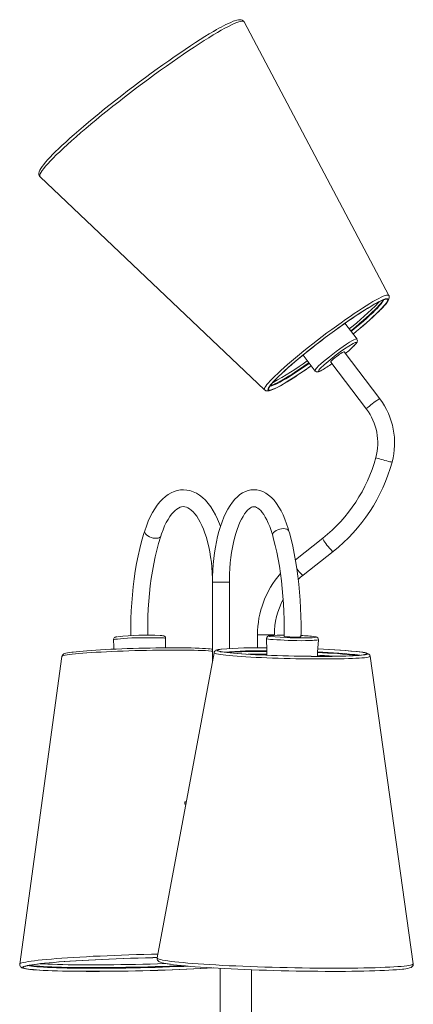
# Model space of a CAD drawing. Header units: millimetres. Extents: x -266 to 1200, y -2253 to 381.
# Tile 3 of 4: x 646 to 961, y -1080 to -293. Entities that reach past the tile are written whole.
import ezdxf

# ---------------------------------------------------------------- set-up
doc = ezdxf.new("R2010")
doc.units = ezdxf.units.MM

msp = doc.modelspace()

# ---------------------------------------------------------------- linework, layer by layer
at = {"color": 7, "linetype": 'Continuous', "lineweight": 15}
for p, q in [((941.4, -513.13), (825.7, -294.34)), ((662.38, -418.22), (841.89, -588.61)), ((915.93, -548.13), (906.23, -535.36)), ((934.23, -595.84), (905.63, -558.13)), ((872.78, -560.74), (882.47, -573.51)), ((894.87, -566.29), (923.47, -603.99)), ((849.11, -582.34), (848.68, -582.56)), ((888.49, -707.17), (866.6, -724.46)), ((872.81, -736.76), (896.86, -717.76)), ((800.31, -742.5), (800.31, -805.5)), ((813.81, -795.45), (813.81, -742.5)), ((762.74, -794.9), (762.83, -787.07)), ((836.31, -784.5), (836.31, -794.88)), ((849.81, -784.91), (849.81, -784.5)), ((679.8, -801.82), (646.05, -1047.86)), ((801.56, -798.81), (756, -1042.93)), ((807.46, -798.02), (807.27, -797.99)), ((960.95, -1047.54), (926.43, -801.62)), ((778.06, -918), (778.06, -920)), ((778.06, -918), (779.32, -918)), ((778.06, -920), (778.94, -920)), ((806.56, -1051.3), (806.56, -2248)), ((831.56, -2182.48), (831.56, -1052.43))]:
    msp.add_line(p, q, dxfattribs=at)
at = {"color": 8, "linetype": 'Continuous', "lineweight": 15}
for p, q in [((800.31, -742.5), (813.81, -742.5)), ((836.31, -784.5), (849.81, -784.5)), ((878.89, -786.84), (880.1, -786.78)), ((806.47, -797.95), (806.69, -797.99)), ((806.88, -797.95), (807.09, -797.99))]:
    msp.add_line(p, q, dxfattribs=at)
at = {"color": 8, "linetype": 'Continuous', "lineweight": 15, "flags": 128}
for points in [[(819.64, -294.86), (817.67, -295.67), (815.46, -296.68), (812.99, -297.9), (810.29, -299.32), (807.36, -300.94), (804.21, -302.75), (800.85, -304.74), (797.3, -306.91), (793.56, -309.24), (789.65, -311.74), (785.59, -314.4), (781.38, -317.19), (777.04, -320.12), (772.59, -323.18), (768.03, -326.35), (763.4, -329.62), (758.7, -332.98), (753.95, -336.43), (749.16, -339.94), (744.35, -343.51), (739.55, -347.12), (734.76, -350.76), (730, -354.42), (725.29, -358.08), (720.64, -361.74), (716.07, -365.38), (711.6, -368.99), (707.24, -372.56), (703.01, -376.07), (698.92, -379.5), (694.98, -382.86), (691.22, -386.13), (687.63, -389.29), (684.24, -392.34), (681.05, -395.27), (678.08, -398.06), (675.34, -400.7), (672.84, -403.19), (670.58, -405.52), (668.57, -407.68), (666.82, -409.66), (665.34, -411.46), (664.13, -413.07), (663.19, -414.48), (662.54, -415.69), (662.16, -416.69), (662.07, -417.49), (662.25, -418.07), (662.39, -418.23)], [(825.7, -294.34), (825.44, -294.03), (824.83, -293.77), (823.94, -293.72), (822.78, -293.89), (821.34, -294.27), (819.64, -294.86)], [(941.4, -513.13), (941.08, -512.85), (940.47, -512.75), (939.57, -512.86), (938.4, -513.2), (936.96, -513.75), (935.26, -514.51), (933.31, -515.48), (931.12, -516.65), (928.7, -518.02), (926.07, -519.58), (923.25, -521.31), (920.24, -523.22), (917.07, -525.28), (913.75, -527.49), (910.31, -529.83), (906.76, -532.29), (903.12, -534.86), (899.41, -537.52), (895.66, -540.25), (891.89, -543.05), (888.12, -545.88), (884.36, -548.75), (880.65, -551.63), (877, -554.51), (873.44, -557.36), (869.97, -560.17), (866.63, -562.94), (863.44, -565.63), (860.4, -568.24), (857.55, -570.74), (854.89, -573.14), (852.44, -575.4), (850.21, -577.53), (848.22, -579.5), (846.48, -581.3), (845, -582.93), (843.78, -584.38), (842.84, -585.64), (842.18, -586.69), (841.8, -587.54), (841.7, -588.18), (841.89, -588.61), (841.89, -588.61)], [(910.96, -541.48), (911.85, -540.74), (915, -538.12), (918, -535.58), (920.83, -533.13), (923.48, -530.78), (925.93, -528.55), (928.16, -526.45), (930.17, -524.5), (931.93, -522.71), (933.45, -521.09), (934.7, -519.64), (935.68, -518.38), (936.39, -517.32), (936.68, -516.78)], [(911.25, -541.87), (912.15, -541.13), (915.29, -538.52), (918.29, -535.97), (921.13, -533.52), (923.78, -531.17), (926.22, -528.94), (928.46, -526.84), (930.47, -524.89), (932.23, -523.1), (933.74, -521.48), (934.99, -520.03), (935.98, -518.77), (936.69, -517.71), (937.11, -516.85), (937.21, -516.55)], [(933.74, -525.47), (934.28, -524.93), (936.01, -523.15), (937.49, -521.53), (938.71, -520.1), (939.65, -518.85), (940.32, -517.81), (940.72, -516.96), (940.83, -516.32), (940.66, -515.9), (940.2, -515.68), (939.47, -515.69), (938.47, -515.9), (937.19, -516.33)], [(933.86, -525.25), (933.98, -525.13), (935.7, -523.36), (937.17, -521.75), (938.37, -520.33), (939.31, -519.1), (939.98, -518.06), (940.37, -517.22), (940.48, -516.58), (940.31, -516.16), (939.86, -515.95), (939.13, -515.95), (938.14, -516.17), (936.87, -516.6)], [(882.36, -573.27), (882.29, -573.26), (882.31, -572.96), (882.63, -572.34), (883.28, -571.46), (883.74, -570.93), (885.14, -569.46), (887, -567.71), (889.05, -565.93), (891.42, -563.98), (893.85, -562.05), (896.49, -560.03), (899.31, -557.9), (902.18, -555.76), (904.94, -553.77), (907.59, -551.94), (909.86, -550.47), (911.89, -549.28), (913.44, -548.48), (914.66, -547.99), (915.45, -547.83), (915.75, -547.96)], [(913.41, -553.48), (914.46, -552.36), (915.19, -551.43), (915.42, -550.78), (915.11, -550.65), (914.41, -550.82), (913.34, -551.29), (912.88, -551.54)], [(846.65, -585.05), (847.41, -584.88), (848.65, -584.46), (850.15, -583.83), (851.91, -582.99), (853.91, -581.95), (856.13, -580.71), (858.58, -579.28), (861.22, -577.68), (864.05, -575.9), (867.04, -573.97), (870.18, -571.88), (873.45, -569.67), (876.83, -567.33), (877.41, -566.93)], [(846.36, -585.5), (846.73, -585.48), (847.7, -585.27), (848.95, -584.85), (850.45, -584.22), (852.21, -583.38), (854.2, -582.34), (856.43, -581.1), (858.87, -579.68), (861.52, -578.07), (864.34, -576.29), (867.34, -574.36), (870.48, -572.28), (873.75, -570.06), (877.13, -567.72), (877.7, -567.32)], [(848.34, -582.75), (848.01, -583.11), (846.8, -584.55), (845.85, -585.79), (845.18, -586.84), (844.79, -587.69), (844.67, -588.32), (844.85, -588.75), (845.3, -588.96), (846.03, -588.96), (847.03, -588.74), (848.31, -588.31), (849.84, -587.67), (851.63, -586.82), (853.66, -585.77), (855.91, -584.52), (858.39, -583.08), (861.06, -581.46), (862.66, -580.47)], [(848.18, -583.07), (847.13, -584.31), (846.19, -585.55), (845.52, -586.59), (845.13, -587.43), (845.02, -588.06), (845.19, -588.49), (845.64, -588.7), (846.37, -588.69), (847.37, -588.48), (848.63, -588.05), (850.15, -587.41), (851.93, -586.57), (853.94, -585.53), (856.18, -584.29), (858.25, -583.09)], [(923.47, -603.99), (923.46, -603.92), (923.65, -603.59), (924.12, -603.07), (924.84, -602.37), (925.78, -601.54), (926.89, -600.63), (928.1, -599.68), (929.35, -598.74), (930.57, -597.86), (931.7, -597.09), (932.68, -596.48), (933.46, -596.05), (933.98, -595.83), (934.23, -595.83), (934.23, -595.84)], [(930.95, -642.78), (930.96, -642.81), (931.24, -642.95), (931.85, -643.18), (932.77, -643.48), (933.94, -643.84), (935.3, -644.24), (936.77, -644.66), (938.28, -645.07), (939.75, -645.45), (941.09, -645.79), (942.24, -646.06), (943.13, -646.24), (943.72, -646.34), (943.97, -646.34), (943.97, -646.33)], [(857.12, -699.51), (855.63, -699.62), (854.11, -699.93), (852.63, -700.43), (851.27, -701.09), (850.12, -701.88), (849.23, -702.75), (848.64, -703.66), (848.4, -704.55), (848.46, -705.25)], [(861.46, -701.61), (861.23, -701.09), (860.61, -700.43), (859.68, -699.93), (858.5, -699.62), (857.12, -699.51)], [(758.94, -705.48), (758.59, -706.12), (757.88, -706.71), (756.88, -707.11), (755.65, -707.32), (754.25, -707.32), (752.75, -707.11), (751.25, -706.71), (749.8, -706.12), (748.51, -705.39), (747.43, -704.55), (746.63, -703.66), (746.14, -702.75), (745.99, -701.88), (746.08, -701.38)], [(888.49, -707.17), (888.44, -707.29), (888.53, -707.71), (888.85, -708.39), (889.37, -709.29), (890.07, -710.36), (890.91, -711.54), (891.85, -712.77), (892.83, -713.99), (893.8, -715.13), (894.71, -716.12), (895.52, -716.91), (896.16, -717.47), (896.62, -717.75), (896.86, -717.76)], [(867.79, -731.77), (867.8, -731.78), (868.78, -732.99), (869.75, -734.13), (870.66, -735.12), (871.46, -735.91), (872.11, -736.47), (872.57, -736.75), (872.81, -736.76)], [(761.14, -786.94), (760.12, -786.88), (758.49, -786.82), (756.48, -786.8), (755.34, -786.8), (752.38, -786.8), (749.01, -786.82), (745.74, -786.84), (742.28, -786.87), (739, -786.92), (735.7, -787.01), (732.42, -787.15), (729.34, -787.36), (726.67, -787.6), (724.4, -787.85), (722.75, -788.07), (721.61, -788.27), (721.08, -788.43), (721.08, -788.5)], [(762.8, -787.4), (762.82, -787.38), (762.51, -787.17), (761.14, -786.94)], [(881.72, -788.87), (880.36, -788.95), (878.33, -789.04), (875.98, -789.12), (874.68, -789.15), (871.39, -789.19), (867.81, -789.17), (864.43, -789.09), (860.95, -788.97), (857.75, -788.81), (854.63, -788.64), (851.64, -788.47), (848.95, -788.31), (846.75, -788.16), (845.03, -787.98), (843.96, -787.8), (843.44, -787.59), (843.46, -787.51)], [(846.56, -785.13), (846.07, -785.19), (845.54, -785.34), (845.48, -785.5), (845.95, -785.68), (846.27, -785.74)], [(880.1, -786.78), (882.03, -786.62), (882.83, -786.49), (883.17, -786.34), (883.03, -786.17), (882.39, -785.99)], [(885.09, -788.47), (885.12, -788.5), (884.76, -788.63), (883.86, -788.73), (881.72, -788.87)], [(679.8, -801.82), (679.94, -801.62), (680.44, -801.37), (681.29, -801.11), (682.49, -800.84), (684.03, -800.57), (685.91, -800.3), (688.11, -800.03), (690.61, -799.76), (693.42, -799.5), (696.5, -799.24), (699.85, -798.98), (703.44, -798.73), (707.25, -798.49), (711.26, -798.26), (715.45, -798.04), (719.79, -797.83), (724.26, -797.64), (728.84, -797.46), (733.49, -797.3), (738.19, -797.16), (742.91, -797.03), (747.63, -796.92), (752.32, -796.83), (756.95, -796.76), (761.5, -796.71), (765.93, -796.68), (770.23, -796.67), (774.37, -796.68), (778.33, -796.71), (782.08, -796.76), (785.6, -796.83), (788.87, -796.93), (791.88, -797.04), (794.6, -797.16), (797.02, -797.31), (799.13, -797.47), (800.31, -797.59)], [(801.56, -798.81), (801.58, -798.94), (801.9, -799.2), (802.58, -799.46), (803.61, -799.73), (804.98, -799.99), (806.69, -800.27), (808.73, -800.54), (811.09, -800.8), (813.75, -801.07), (816.7, -801.33), (819.92, -801.59), (823.39, -801.83), (827.09, -802.07), (831.01, -802.3), (835.11, -802.51), (839.38, -802.72), (843.79, -802.9), (848.32, -803.08), (852.93, -803.23), (857.61, -803.37), (862.33, -803.5), (867.05, -803.6), (871.76, -803.68), (876.42, -803.75), (881.02, -803.79), (885.51, -803.82), (889.88, -803.82), (894.11, -803.8), (898.16, -803.77), (902.01, -803.71), (905.65, -803.63), (909.05, -803.53), (912.19, -803.42), (915.05, -803.29), (917.62, -803.13), (919.89, -802.97), (921.83, -802.78), (923.45, -802.59), (924.72, -802.37), (925.64, -802.15), (926.22, -801.92), (926.43, -801.67), (926.43, -801.62)], [(807.28, -795.99), (806.88, -796.04), (805.61, -796.25), (804.68, -796.47), (804.1, -796.69), (803.87, -796.93), (803.99, -797.18), (804.47, -797.43), (805.3, -797.69), (806.47, -797.95)], [(807.38, -796.05), (807.3, -796.06), (806.03, -796.26), (805.11, -796.48), (804.53, -796.71), (804.31, -796.94), (804.43, -797.18), (804.9, -797.44), (805.72, -797.69), (806.88, -797.95)], [(921.47, -800.47), (922.04, -800.37), (922.96, -800.16), (923.54, -799.93), (923.77, -799.7), (923.64, -799.45), (923.17, -799.2), (922.35, -798.95), (921.19, -798.69), (919.86, -798.45)], [(921.81, -800.5), (922.46, -800.39), (923.39, -800.17), (923.97, -799.94), (924.2, -799.71), (924.08, -799.46), (923.6, -799.21), (922.78, -798.95), (921.61, -798.69), (920.5, -798.49)], [(646.05, -1047.86), (646.05, -1047.83), (646.32, -1047.51), (646.93, -1047.19), (647.89, -1046.86), (649.21, -1046.53), (650.86, -1046.19), (652.85, -1045.85), (655.17, -1045.5), (657.81, -1045.16)], [(657.81, -1045.16), (660.77, -1044.81), (664.03, -1044.47), (667.57, -1044.13), (671.4, -1043.79), (675.49, -1043.46), (679.84, -1043.14), (684.42, -1042.82), (689.22, -1042.51), (694.23, -1042.21), (699.43, -1041.93), (704.79, -1041.65), (710.3, -1041.39), (715.95, -1041.13), (721.71, -1040.9), (727.56, -1040.68), (733.48, -1040.47), (739.45, -1040.28), (745.46, -1040.11), (751.48, -1039.96), (756.58, -1039.84)], [(756, -1042.92), (756, -1042.99), (756.18, -1043.31), (756.72, -1043.64), (757.61, -1043.97), (758.85, -1044.31), (760.43, -1044.65)], [(760.43, -1044.65), (762.34, -1044.99), (764.59, -1045.34), (767.17, -1045.68), (770.05, -1046.02), (773.25, -1046.36), (776.73, -1046.7), (780.5, -1047.03), (784.54, -1047.36), (788.83, -1047.68), (793.36, -1047.99), (798.12, -1048.29), (803.08, -1048.58), (808.24, -1048.86), (813.57, -1049.13), (819.05, -1049.38), (824.67, -1049.62), (830.4, -1049.84), (836.24, -1050.05), (842.15, -1050.24), (848.11, -1050.42), (854.11, -1050.58), (860.13, -1050.72), (866.14, -1050.84), (872.12, -1050.94), (878.06, -1051.02), (883.93, -1051.08), (889.71, -1051.12), (895.39, -1051.15), (900.93, -1051.15), (906.33, -1051.13), (911.57, -1051.09), (916.62, -1051.03), (921.47, -1050.95), (926.11, -1050.86), (930.51, -1050.74), (934.66, -1050.6), (938.55, -1050.45), (942.17, -1050.28), (945.5, -1050.09), (948.52, -1049.88), (951.24, -1049.66), (953.63, -1049.42), (955.7, -1049.17), (957.44, -1048.91), (958.83, -1048.63), (959.87, -1048.34), (960.57, -1048.04), (960.91, -1047.73), (960.95, -1047.54)], [(654.55, -1052.13), (654.31, -1052.1), (652.47, -1051.86), (650.96, -1051.6), (649.79, -1051.33), (648.97, -1051.05), (648.5, -1050.76), (648.39, -1050.46), (648.62, -1050.15), (649.2, -1049.83), (650.14, -1049.51), (651.42, -1049.18), (651.57, -1049.14)], [(654.67, -1052.06), (652.99, -1051.84), (651.49, -1051.58), (650.33, -1051.31), (649.51, -1051.03), (649.05, -1050.74), (648.93, -1050.45), (649.16, -1050.14), (649.74, -1049.82), (650.67, -1049.5), (651.95, -1049.17), (652.41, -1049.07)], [(780.72, -1049.54), (777.42, -1049.68), (771.76, -1049.9), (766.01, -1050.11), (760.19, -1050.31), (754.33, -1050.48), (748.46, -1050.64), (742.58, -1050.78), (736.72, -1050.91), (730.91, -1051.01), (725.16, -1051.09), (719.49, -1051.16), (713.94, -1051.2), (708.5, -1051.22), (703.22, -1051.23), (698.1, -1051.21), (693.16, -1051.17), (688.43, -1051.11), (683.91, -1051.04), (679.63, -1050.94), (675.6, -1050.82), (671.84, -1050.69), (668.36, -1050.53), (665.17, -1050.36), (662.29, -1050.17), (659.71, -1049.97), (657.47, -1049.75), (655.55, -1049.51), (653.98, -1049.26), (652.75, -1049)], [(776.45, -1049.14), (771.74, -1049.33), (765.99, -1049.54), (760.18, -1049.73), (754.32, -1049.91), (748.44, -1050.07), (742.56, -1050.21), (736.71, -1050.33), (730.89, -1050.44), (725.14, -1050.52), (719.48, -1050.58), (713.92, -1050.63), (708.49, -1050.65), (703.2, -1050.65), (698.08, -1050.64), (693.15, -1050.6), (688.41, -1050.54), (683.9, -1050.46), (679.62, -1050.37), (675.59, -1050.25), (671.83, -1050.11), (668.35, -1049.96), (665.16, -1049.79), (662.27, -1049.6), (659.7, -1049.39), (657.45, -1049.17), (655.54, -1048.94), (654.18, -1048.72)]]:
    msp.add_lwpolyline(points, dxfattribs=at)
at = {"color": 7, "linetype": 'Continuous', "lineweight": 15, "flags": 128}
for points in [[(825.68, -294.36), (825.6, -294.17), (824.93, -293.39), (824.14, -292.88), (823.29, -292.6), (822.36, -292.5), (821.2, -292.57), (819.64, -292.88), (817.98, -293.39), (816.92, -293.78)], [(801.46, -301.7), (801.09, -301.92), (797.76, -303.89), (794.24, -306.05), (790.54, -308.37), (786.67, -310.85), (782.64, -313.48), (778.47, -316.26), (774.17, -319.17), (769.76, -322.2), (765.26, -325.34), (760.67, -328.58), (756.02, -331.91), (751.33, -335.32), (746.6, -338.8), (741.85, -342.33), (737.11, -345.9), (732.39, -349.5), (727.7, -353.12), (723.06, -356.74), (718.49, -360.34), (714, -363.93), (709.62, -367.48), (705.34, -370.99), (701.2, -374.43), (697.21, -377.81), (693.37, -381.1), (689.7, -384.29), (686.22, -387.38), (682.93, -390.35), (679.86, -393.2), (677, -395.91), (676.98, -395.93)], [(676.78, -396.09), (675.06, -397.74), (672.68, -400.11), (670.5, -402.35), (668.55, -404.44), (666.82, -406.39), (665.31, -408.19), (664.04, -409.85), (662.98, -411.39), (662.16, -412.84), (661.57, -414.3), (661.37, -415.32), (661.39, -416.25), (661.64, -417.15), (662.14, -417.96), (662.43, -418.22)], [(932.59, -518.58), (931.56, -519.12), (929.32, -520.36), (926.87, -521.79), (924.21, -523.39), (921.37, -525.17), (918.36, -527.1), (915.21, -529.19), (911.92, -531.41), (908.51, -533.75), (905.02, -536.2), (901.45, -538.74), (897.83, -541.37), (894.19, -544.06), (890.53, -546.8), (886.89, -549.57), (883.28, -552.35), (879.72, -555.14), (876.25, -557.91), (872.87, -560.65), (869.6, -563.33), (866.48, -565.96), (863.5, -568.5), (860.7, -570.95), (858.09, -573.29), (855.68, -575.5), (853.49, -577.58), (851.52, -579.52), (849.8, -581.29), (848.34, -582.89), (848.18, -583.07)], [(932.86, -518.34), (931.85, -518.88), (929.59, -520.13), (927.12, -521.56), (924.44, -523.18), (921.58, -524.97), (918.55, -526.92), (915.37, -529.02), (912.06, -531.25), (908.63, -533.61), (905.11, -536.08), (901.51, -538.64), (897.87, -541.29), (894.2, -544), (890.51, -546.76), (886.84, -549.55), (883.21, -552.35), (879.63, -555.16), (876.13, -557.95), (872.72, -560.71), (869.44, -563.41), (866.29, -566.06), (863.29, -568.62), (860.47, -571.08), (857.84, -573.44), (855.41, -575.67), (853.2, -577.77), (851.22, -579.71), (849.49, -581.5), (848.34, -582.75)], [(933.71, -518.07), (933.56, -518.25), (932.83, -519.04)], [(934.03, -525.22), (934.82, -524.44), (936.48, -522.71), (937.93, -521.12), (939.16, -519.66), (940.17, -518.33), (940.97, -517.06), (941.51, -515.87), (941.71, -515.08), (941.73, -514.27), (941.55, -513.45), (941.38, -513.15)], [(913.64, -553.29), (914.51, -552.38), (915.29, -551.45), (915.92, -550.47), (916.15, -549.87), (916.23, -549.29), (916.12, -548.59), (915.78, -547.95)], [(894.87, -566.29), (894.86, -566.21), (895.05, -565.89), (895.52, -565.36), (896.24, -564.67), (897.18, -563.84), (898.28, -562.93), (899.49, -561.97), (900.75, -561.03), (901.97, -560.15), (903.1, -559.39), (904.08, -558.78), (904.85, -558.35), (905.38, -558.13), (905.63, -558.13), (905.63, -558.13)], [(882.33, -573.28), (882.77, -573.75), (883.38, -574.07), (883.95, -574.18), (884.48, -574.17), (885.03, -574.06), (885.8, -573.81), (886.88, -573.32), (887.26, -573.12)], [(841.93, -588.59), (842.34, -588.95), (843.08, -589.3), (843.83, -589.45), (844.64, -589.45), (845.66, -589.29), (847.17, -588.85), (848.69, -588.26), (850.5, -587.43), (852.47, -586.44), (854.61, -585.29), (856.93, -583.97), (857.74, -583.49)], [(806.63, -697.75), (805.88, -695.69), (804.33, -692.01), (802.65, -688.53), (800.84, -685.26), (798.9, -682.22), (796.82, -679.44), (794.61, -676.92), (792.29, -674.7), (789.87, -672.8), (787.37, -671.24), (784.82, -670.04), (782.26, -669.18), (779.69, -668.67), (777.14, -668.49), (774.61, -668.63), (772.13, -669.08), (769.68, -669.83), (767.29, -670.88), (764.94, -672.24), (762.64, -673.9), (760.4, -675.88), (758.22, -678.16), (756.13, -680.75), (754.15, -683.62), (752.27, -686.75), (750.52, -690.12), (748.9, -693.7), (747.41, -697.48), (746.08, -701.38)], [(861.46, -701.61), (860.86, -699.53), (859.61, -695.69), (858.25, -692.03), (856.77, -688.57), (855.16, -685.31), (853.43, -682.27), (851.57, -679.47), (849.57, -676.93), (847.44, -674.68), (845.2, -672.75), (842.88, -671.18), (840.51, -669.97), (838.13, -669.13), (835.75, -668.64), (833.39, -668.49), (831.07, -668.66), (828.8, -669.13), (826.58, -669.91), (824.41, -670.97), (822.29, -672.34), (820.21, -674.01), (818.19, -676.01), (816.23, -678.33), (814.35, -680.96), (812.57, -683.87), (810.9, -687.03), (809.35, -690.42), (807.93, -694.01), (806.62, -697.79), (805.43, -701.74), (804.37, -705.86), (803.42, -710.11), (802.6, -714.5), (801.9, -718.99), (801.33, -723.58), (800.89, -728.24), (800.57, -732.96), (800.37, -737.71), (800.31, -742.5)], [(758.94, -705.48), (759.54, -703.68), (760.74, -700.43), (762.01, -697.42), (763.35, -694.65), (764.74, -692.15), (766.16, -689.93), (767.6, -687.99), (769.03, -686.34), (770.44, -684.98), (771.8, -683.9), (773.11, -683.08), (774.35, -682.5), (775.56, -682.14), (776.8, -681.99), (778.18, -682.1), (779.42, -682.42), (780.65, -682.96), (781.91, -683.71), (783.34, -684.8), (784.77, -686.16), (786.22, -687.79), (787.66, -689.7), (789.08, -691.89), (790.46, -694.34), (791.8, -697.06), (793.08, -700.02), (794.28, -703.22), (795.39, -706.64), (796.41, -710.25), (797.33, -714.05), (798.13, -718), (798.82, -722.09), (799.38, -726.29), (799.81, -730.58), (800.11, -734.94), (800.27, -739.35), (800.31, -742.5)], [(813.81, -742.5), (813.82, -740.17), (813.95, -735.74), (814.19, -731.35), (814.55, -727.02), (815.02, -722.77), (815.61, -718.63), (816.3, -714.61), (817.09, -710.76), (817.98, -707.07), (818.95, -703.58), (820.01, -700.31), (821.13, -697.28), (822.3, -694.49), (823.52, -691.98), (824.76, -689.75), (826.01, -687.81), (827.24, -686.17), (828.43, -684.83), (829.55, -683.78), (830.59, -683), (831.52, -682.48), (832.35, -682.16), (833.12, -682.01), (833.97, -682.03), (834.77, -682.22), (835.63, -682.58), (836.56, -683.15), (837.68, -684.03), (838.84, -685.18), (840.05, -686.61), (841.28, -688.33), (842.51, -690.33), (843.74, -692.61), (844.93, -695.17), (846.08, -697.99), (847.18, -701.05), (848.21, -704.35), (848.47, -705.25)], [(746.08, -701.38), (745.19, -704.24), (743.6, -709.82), (742.13, -715.55), (740.8, -721.42), (739.6, -727.42), (738.53, -733.53), (737.61, -739.75), (736.82, -746.05), (736.18, -752.42), (735.67, -758.86), (735.31, -765.33), (735.09, -771.84), (735.02, -778.36), (735.08, -784.53), (735.09, -785.14)], [(748.59, -784.8), (748.54, -782.42), (748.53, -776.17), (748.65, -769.92), (748.91, -763.69), (749.3, -757.51), (749.83, -751.38), (750.5, -745.32), (751.3, -739.35), (752.23, -733.48), (753.28, -727.73), (754.46, -722.12), (755.76, -716.66), (757.18, -711.36), (758.62, -706.51), (758.94, -705.48)], [(848.47, -705.25), (849.19, -707.92), (850.5, -713.11), (851.7, -718.48), (852.81, -724), (853.8, -729.67), (854.69, -735.47), (855.47, -741.39), (856.13, -747.4), (856.67, -753.5), (857.1, -759.66), (857.4, -765.87), (857.59, -772.12), (857.65, -778.38), (857.6, -784.32), (857.57, -785.72)], [(871.07, -786.02), (871.13, -782.6), (871.14, -776.09), (871.03, -769.58), (870.8, -763.1), (870.44, -756.65), (869.95, -750.26), (869.34, -743.92), (868.61, -737.67), (867.76, -731.5), (866.78, -725.45), (865.69, -719.51), (864.48, -713.7), (863.16, -708.04), (861.8, -702.82), (861.46, -701.61)], [(723.88, -786.01), (723.88, -786.02), (722.96, -786.2), (722.46, -786.36), (722.04, -786.57), (721.66, -786.85), (721.28, -787.33), (721.03, -788.01), (721.04, -788.5)], [(762.79, -787.4), (762.81, -787.12), (762.58, -786.4), (762.23, -785.92), (761.85, -785.62), (761.5, -785.43), (761.14, -785.3), (760.68, -785.19), (759.64, -785.05), (758.52, -784.97)], [(843.4, -787.52), (843.73, -797.31), (843.77, -800.82)], [(688.93, -798.25), (691.23, -797.98), (693.82, -797.72), (696.71, -797.46), (699.86, -797.21), (703.25, -796.96), (706.88, -796.72), (710.71, -796.5), (714.73, -796.28), (718.91, -796.07), (723.22, -795.88), (727.65, -795.7), (732.16, -795.53), (736.73, -795.39), (741.34, -795.26), (745.94, -795.14), (750.53, -795.05), (755.07, -794.98), (759.53, -794.92), (763.89, -794.89), (768.12, -794.87), (772.2, -794.88), (776.1, -794.9), (779.81, -794.95), (783.29, -795.02), (786.53, -795.1), (789.51, -795.2), (792.22, -795.33), (794.63, -795.47), (796.73, -795.62), (798.51, -795.79), (798.55, -795.8)], [(720.98, -788.17), (721.36, -794.06), (721.46, -795.96)], [(884.18, -801.72), (884.37, -798.27), (885.14, -788.47)], [(688.7, -798.26), (687.65, -798.39), (685.84, -798.65), (684.29, -798.92), (683, -799.2), (681.87, -799.55), (681.24, -799.84), (680.74, -800.17), (680.33, -800.59), (679.97, -801.19), (679.83, -801.79)], [(800.31, -796), (799.47, -795.88), (798.84, -795.81)], [(806.96, -796.01), (806.21, -796.11), (804.89, -796.33), (803.74, -796.63), (803.1, -796.89), (802.58, -797.21), (802.14, -797.61), (801.75, -798.2), (801.58, -798.81)], [(806.69, -797.99), (807.98, -798.21), (809.81, -798.47), (811.97, -798.74), (814.43, -799), (817.18, -799.25), (820.21, -799.51), (823.49, -799.75), (827.02, -799.99), (830.75, -800.21), (834.69, -800.43), (838.8, -800.63), (843.05, -800.82), (847.43, -800.99), (851.91, -801.15), (856.45, -801.29), (861.04, -801.42), (865.65, -801.52), (870.25, -801.61), (874.82, -801.68), (879.32, -801.73), (883.73, -801.76), (888.02, -801.76), (892.18, -801.75), (896.16, -801.72), (899.96, -801.67), (903.55, -801.6), (906.91, -801.51), (910.02, -801.4), (912.85, -801.27), (915.4, -801.12), (917.65, -800.96), (919.58, -800.78), (921.19, -800.59), (921.81, -800.5)], [(807.09, -797.99), (808.38, -798.21), (810.21, -798.47), (812.35, -798.73), (814.79, -798.99), (817.52, -799.25), (820.53, -799.5), (823.79, -799.74), (827.28, -799.97), (831, -800.2), (834.9, -800.41), (838.98, -800.61), (843.2, -800.8), (847.55, -800.97), (851.99, -801.13), (856.51, -801.27), (861.07, -801.39), (865.64, -801.5), (870.21, -801.59), (874.74, -801.65), (879.21, -801.7), (883.58, -801.73), (887.85, -801.74), (891.97, -801.73), (895.93, -801.7), (899.7, -801.64), (903.27, -801.57), (906.6, -801.48), (909.68, -801.37), (912.5, -801.25), (915.03, -801.1), (917.26, -800.94), (919.18, -800.77), (920.78, -800.58), (921.47, -800.47)], [(926.41, -801.62), (926.4, -801.46), (926.13, -800.74), (925.76, -800.23), (925.35, -799.87), (924.9, -799.6), (924.33, -799.34), (923.35, -799.03), (922.08, -798.74), (920.83, -798.52)], [(659.89, -1047.83), (662.81, -1047.49), (666.03, -1047.15), (669.54, -1046.81), (673.32, -1046.48), (677.37, -1046.15), (681.68, -1045.84), (686.21, -1045.52), (690.97, -1045.22), (695.93, -1044.92), (701.07, -1044.64), (706.38, -1044.37), (711.84, -1044.11), (717.42, -1043.86), (723.12, -1043.63), (728.91, -1043.41), (734.76, -1043.21), (740.66, -1043.03), (746.6, -1042.86), (752.53, -1042.71), (756.06, -1042.63)], [(660.37, -1047.83), (663.27, -1047.49), (666.48, -1047.15), (669.97, -1046.82), (673.73, -1046.49), (677.76, -1046.16), (682.04, -1045.85), (686.55, -1045.54), (691.28, -1045.23), (696.21, -1044.94), (701.33, -1044.66), (706.61, -1044.39), (712.04, -1044.13), (717.59, -1043.89), (723.26, -1043.65), (729.01, -1043.44), (734.84, -1043.24), (740.71, -1043.06), (746.61, -1042.89), (752.51, -1042.74), (756.05, -1042.66)], [(756.04, -1042.91), (755.96, -1043.23), (756.06, -1044.13), (756.38, -1044.82), (756.79, -1045.32), (757.25, -1045.71), (757.83, -1046.05), (758.71, -1046.42), (760.02, -1046.81), (761.49, -1047.16), (762.15, -1047.29)], [(646.06, -1047.8), (646.05, -1047.86), (646.09, -1048.79), (646.39, -1049.54), (646.8, -1050.07), (647.25, -1050.45), (647.79, -1050.77), (648.52, -1051.07), (649.84, -1051.43), (651.27, -1051.71), (653.1, -1051.98), (654.27, -1052.11)], [(650.46, -1049.7), (650.45, -1049.7), (650.61, -1049.63), (651.04, -1049.48), (651.78, -1049.27), (652.83, -1049.02)], [(800.99, -1050.98), (796.09, -1051.25), (790.79, -1051.52), (785.33, -1051.78), (779.74, -1052.03), (774.04, -1052.26), (768.26, -1052.48), (762.4, -1052.68), (756.5, -1052.86), (750.57, -1053.03), (744.63, -1053.18), (738.71, -1053.31), (732.82, -1053.42), (726.98, -1053.51), (721.22, -1053.59), (715.56, -1053.64), (710.01, -1053.67), (704.6, -1053.69), (699.35, -1053.68), (694.26, -1053.65), (689.37, -1053.6), (684.69, -1053.54), (680.23, -1053.45), (676.01, -1053.34), (672.04, -1053.22), (668.34, -1053.07), (664.93, -1052.91), (661.81, -1052.73), (658.99, -1052.54), (656.49, -1052.33), (654.55, -1052.13)], [(800.71, -1050.97), (795.84, -1051.23), (790.56, -1051.51), (785.13, -1051.76), (779.57, -1052.01), (773.91, -1052.24), (768.15, -1052.45), (762.33, -1052.65), (756.46, -1052.84), (750.56, -1053), (744.65, -1053.15), (738.76, -1053.28), (732.9, -1053.39), (727.1, -1053.48), (721.37, -1053.56), (715.74, -1053.61), (710.22, -1053.64), (704.84, -1053.65), (699.61, -1053.65), (694.56, -1053.62), (689.69, -1053.57), (685.03, -1053.51), (680.6, -1053.42), (676.4, -1053.31), (672.46, -1053.19), (668.78, -1053.05), (665.38, -1052.89), (662.28, -1052.71), (659.48, -1052.51), (656.99, -1052.3), (654.83, -1052.08), (654.67, -1052.06)], [(763.04, -1047.46), (762.2, -1047.49), (756.32, -1047.67), (750.43, -1047.84), (744.52, -1047.99), (738.63, -1048.12), (732.77, -1048.23), (726.97, -1048.32), (721.24, -1048.39), (715.61, -1048.44), (710.09, -1048.48), (704.71, -1048.49), (699.48, -1048.48), (694.43, -1048.46), (689.56, -1048.41), (684.9, -1048.34), (680.46, -1048.25), (676.27, -1048.15), (672.32, -1048.02), (668.65, -1047.88), (665.25, -1047.72), (662.56, -1047.57)], [(766.09, -1047.93), (766.66, -1048.01), (769.2, -1048.35), (772.06, -1048.69), (775.23, -1049.02), (778.68, -1049.35), (782.42, -1049.68), (786.42, -1050), (790.68, -1050.32), (795.17, -1050.62), (799.89, -1050.92), (804.81, -1051.2), (809.92, -1051.48), (815.2, -1051.74), (820.63, -1051.99), (826.2, -1052.22), (831.87, -1052.44), (837.65, -1052.65), (843.49, -1052.83), (849.39, -1053), (855.31, -1053.15), (861.25, -1053.29), (867.18, -1053.4), (873.08, -1053.5), (878.93, -1053.58), (884.7, -1053.63), (890.38, -1053.67), (895.95, -1053.68), (901.39, -1053.68), (906.68, -1053.66), (911.8, -1053.61), (916.73, -1053.55), (921.45, -1053.47), (925.96, -1053.36), (930.22, -1053.24), (934.24, -1053.1), (937.99, -1052.94), (941.46, -1052.77), (944.63, -1052.57), (947.51, -1052.36), (950.07, -1052.14), (952.29, -1051.9)], [(952.59, -1051.89), (953.29, -1051.81), (955.11, -1051.55), (956.67, -1051.26), (958, -1050.93), (959.23, -1050.46), (959.89, -1050.04), (960.35, -1049.59), (960.75, -1048.97), (960.96, -1048.17), (960.92, -1047.53)]]:
    msp.add_lwpolyline(points, dxfattribs=at)
at = {"color": 7, "linetype": 'Continuous', "lineweight": 15}
for centre, radius, start, end in [((862.68, -402.35), 117.82, 112.85572, 121.18663), ((755.12, -344.4), 249.19, 308.33208, 315.59727), ((950.9, -553.55), 39.43, 111.71904, 118.23052), ((939.06, -523.17), 6.83, 97.65475, 113.7973), ((727.79, -313.38), 295.56, 308.73862, 314.2047), ((723.3, -307.79), 302.77, 308.74327, 314.02956), ((980.28, -667.8), 134.39, 120.10225, 134.09738), ((859.04, -499.07), 76.92, 308.24401, 314.97484), ((731.5, -366.31), 246.01, 298.45776, 306.01985), ((691.52, -305.91), 323.46, 301.02845, 305.4729), ((660.18, -259.86), 379.19, 302.27388, 305.29062), ((845.92, -497.99), 85.73, 299.13376, 305.65922), ((858.57, -592.79), 14.19, 135.05404, 152.97078), ((780.38, -450.99), 153.43, 300.27902, 302.35909), ((887.78, -630.99), 58.25, 344.72734, 37.11424), ((887.78, -630.99), 44.75, 344.72015, 37.09307), ((811.92, -610.49), 123.33, 308.37916, 344.82027), ((811.91, -610.48), 136.84, 308.37326, 344.81257), ((910.53, -784.38), 74.22, 138.78859, 180.08885), ((900.28, -772.38), 44.98, 127.65323, 134.24363), ((910.23, -784.36), 60.42, 152.06258, 180.13345), ((748.16, -1014.6), 229.86, 87.46092, 95.97961), ((845.94, -787.66), 2.53, 83.40469, 176.55346), ((870.04, -564.65), 222.36, 263.86578, 272.2824), ((855.2, -887), 102.24, 88.65976, 94.84721), ((864.76, -742.46), 43.85, 260.55991, 272.87766), ((868.25, -772.78), 13.54, 264.54343, 281.99532), ((868.8, -884.93), 99.86, 82.17999, 88.69311), ((882.74, -788.41), 2.36, 358.67379, 88.41155), ((836.45, -1154.41), 359.61, 88.85937, 94.65207), ((836.52, -1143.91), 349.08, 88.83485, 94.78793), ((808.7, -789.02), 9.08, 250.39842, 260.95717), ((840.48, -1577.61), 777.63, 89.76029, 90.85927), ((851.91, -1589.38), 789.14, 86.56869, 87.64899), ((874.23, -1175.21), 379.55, 82.99729, 88.43117), ((873.95, -1176.78), 381.11, 83.08147, 88.39616), ((920.21, -793.37), 7.18, 276.54795, 287.77004), ((775.26, -980.01), 68.55, 258.97192, 262.09135), ((670.12, -1139.4), 92.15, 96.37502, 101.61383), ((670.98, -1142), 94.77, 96.42507, 101.29891)]:
    msp.add_arc(centre, radius, start, end, dxfattribs=at)
at = {"color": 8, "linetype": 'Continuous', "lineweight": 15}
for centre, radius, start, end in [((953.54, -558.21), 44.83, 111.83058, 117.86682), ((954.01, -558.31), 45.22, 111.83286, 117.88659), ((889.94, -575.32), 5.13, 128.23048, 160.8494), ((885.49, -570.27), 3.39, 263.19721, 309.91253), ((837.06, -1124.51), 327.25, 88.84198, 94.79447), ((838.14, -1188.51), 390.72, 89.18828, 93.86636), ((871.12, -1206.13), 407.61, 83.64964, 88.14032), ((875.81, -1131.75), 333.61, 82.68098, 88.52752)]:
    msp.add_arc(centre, radius, start, end, dxfattribs=at)

doc.saveas('drawing.dxf')
